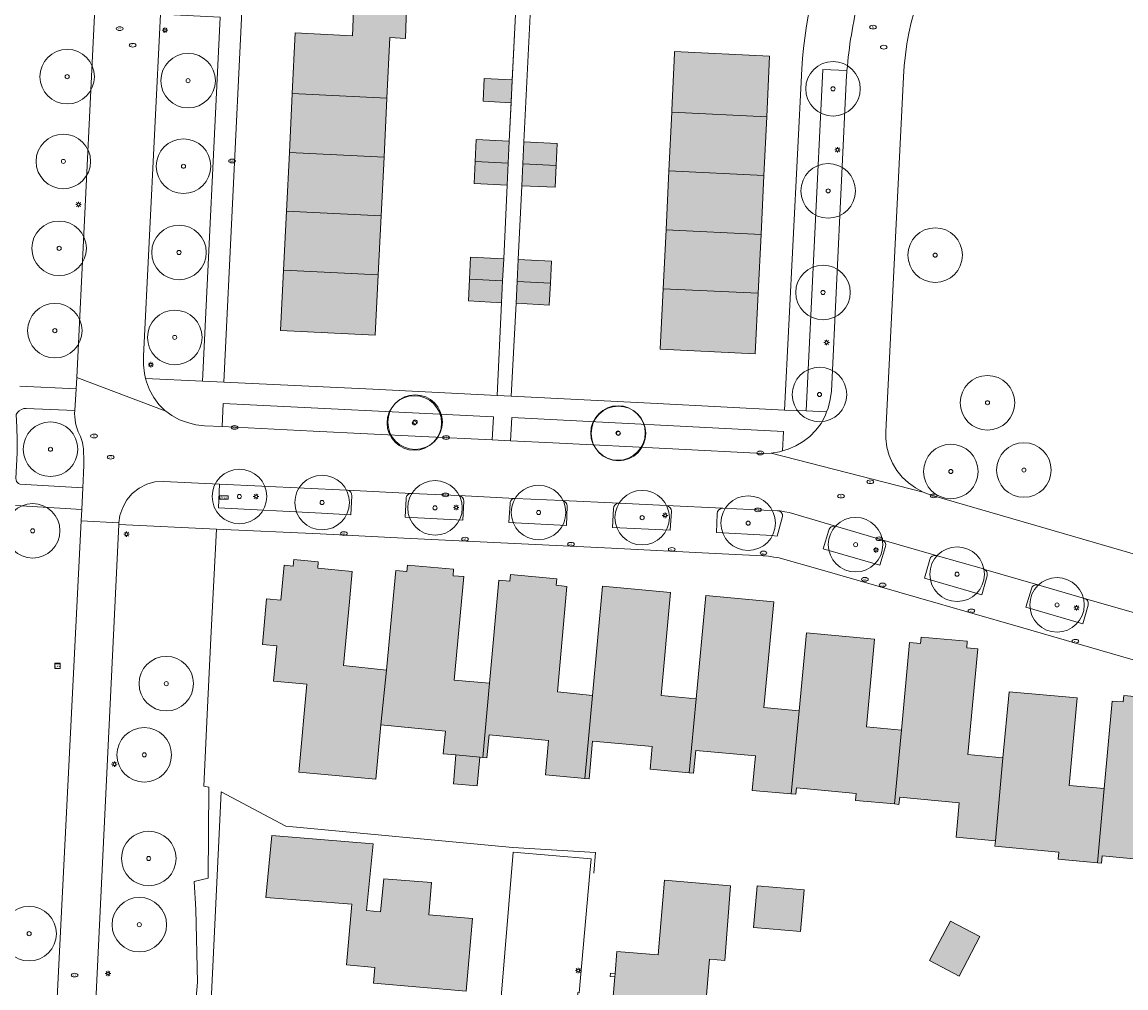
# Model space of a CAD drawing. Header units: metres. Extents: x 187482 to 189800, y 333582 to 335019.
# Tile 20 of 256: x 187670 to 187771, y 333778 to 333867. Entities that reach past the tile are written whole.
import ezdxf
from ezdxf.enums import TextEntityAlignment as Align

# ---------------------------------------------------------------- set-up
doc = ezdxf.new("R2010")
doc.units = ezdxf.units.M
doc.layers.get('0').update_dxf_attribs({"color": 252, "lineweight": 18})
for name, color, linetype, lineweight in [('B-WE-GR-BOOM-S', 252, 'Continuous', 18), ('B-WE-IE-MEUBILAIR-S', 252, 'Continuous', 18), ('B-WE-IE-TERREINAFSCHEIDING_KUNSTMATIG_HEKWERK-G', 252, 'IE-TERREINAFSCHEIDING_KUNSTMATIG-SO', 18), ('B-WE-IE-TERREINAFSCHEIDING_KUNSTMATIG_MUUR-G', 252, 'IE-TERREINAFSCHEIDING_KUNSTMATIG-SO', 18), ('B-WE-OG-BEBOUWING-GV', 252, 'Continuous', 18), ('B-WE-OG-TERREIN_BEGROEID-GV', 252, 'Continuous', 18), ('B-WE-OG-TERREIN_ERF-GV', 252, 'Continuous', 18), ('B-WE-OG-WEG-GV', 252, 'Continuous', 18), ('B-WE-VH-GESLOTENVERHARDING_ASFALT-GV', 252, 'Continuous', 18), ('B-WE-VH-OPENVERHARDING-GV', 252, 'Continuous', 18), ('B-WE-VH-OPENVERHARDING_TEGEL-GV', 252, 'Continuous', 18)]:
    doc.layers.add(name, color=color, linetype=linetype, lineweight=lineweight)
doc.layers.add('B-WE-OG-BEBOUWING-V', color=7, linetype='Continuous', lineweight=18, true_color=0xf0f0f0)
doc.styles.add('NLCS-ISO', font='NLCS-ISO.ttf')
doc.linetypes.add('IE-TERREINAFSCHEIDING_KUNSTMATIG-SO', pattern='A,4,[82,NLCS.SHX,S=0.75,R=90,X=0,Y=0],4,-2', length=10)

# ---------------------------------------------------------------- blocks, each defined once
blk = doc.blocks.new('SIE-MEUBILAIR_BORD_STRAATNAAM-SO')
blk.add_lwpolyline([(-1.62, -0.62), (1.62, -0.62), (1.62, 0.62), (-1.62, 0.62)], close=True)
at = {"style": 'NLCS-ISO'}
blk.add_text('straat', height=0.75, dxfattribs=at).set_placement((0, 0.08), align=Align.MIDDLE_CENTER)
blk = doc.blocks.new('SIE-MEUBILAIR_KAST_GAS-SO')
for points in [[(-1, 1), (1, 1), (1, 0.84), (-1, 0.84)], [(-1, 0.76), (1, 0.76), (1, -1), (-1, -1)]]:
    blk.add_lwpolyline(points, close=True)
at = {"style": 'NLCS-ISO'}
blk.add_text('gas', height=0.75, dxfattribs=at).set_placement((0, 0), align=Align.MIDDLE_CENTER)
blk = doc.blocks.new('SIE-MEUBILAIR_PAAL_LICHTMAST-SO')
for points in [[(-0.62, 0), (-1, 0)], [(-0.71, 0.71), (-0.44, 0.44)], [(0, 1), (0, 0.62)], [(0.44, 0.44), (0.71, 0.71)], [(1, 0), (0.62, 0)], [(-0.71, -0.71), (-0.44, -0.44)], [(0, -0.62), (0, -1)], [(0.44, -0.44), (0.71, -0.71)]]:
    blk.add_lwpolyline(points)
blk.add_circle((0, 0), 0.5)
blk = doc.blocks.new('SIE-MEUBILAIR_PUT_BRANDKRAAN-SO')
blk.add_ellipse((0, 0), major_axis=(1.25, 0), ratio=0.54)
at = {"style": 'NLCS-ISO'}
blk.add_text('bk', height=0.75, dxfattribs=at).set_placement((0.03, 0), align=Align.MIDDLE_CENTER)
blk = doc.blocks.new('SIE-MEUBILAIR_PUT_KOLK-SO')
blk.add_ellipse((0, 0), major_axis=(1.25, 0), ratio=0.54)
at = {"style": 'NLCS-ISO'}
blk.add_text('klk', height=0.75, dxfattribs=at).set_placement((0.03, 0), align=Align.MIDDLE_CENTER)
blk = doc.blocks.new('SIE-MEUBILAIR_PUT_WATERLEIDINGPUT-SO')
blk.add_ellipse((0, 0), major_axis=(1.25, 0), ratio=0.54)
at = {"style": 'NLCS-ISO'}
blk.add_text('wl', height=0.75, dxfattribs=at).set_placement((-0.14, 0), align=Align.MIDDLE_CENTER)
blk = doc.blocks.new('SIE-MEUBILAIR_PUT_RIOOLPUT-SO')
blk.add_ellipse((0, 0), major_axis=(1.25, 0), ratio=0.54)
at = {"style": 'NLCS-ISO'}
blk.add_text('ri', height=0.75, dxfattribs=at).set_placement((-0.04, 0.07), align=Align.MIDDLE_CENTER)
blk = doc.blocks.new('SGR-BOOM_GBKN-SO')
at = {"color": 0, "linetype": 'ByBlock', "lineweight": 18}
for radius in [2, 0.15]:
    blk.add_circle((0, 0), radius, dxfattribs=at)

msp = doc.modelspace()

# ---------------------------------------------------------------- hatches: boundary and pattern name
at = {"layer": 'B-WE-OG-BEBOUWING-V'}
h = msp.add_hatch(color=256, dxfattribs=at)
h.dxf.hatch_style = 1
h.paths.add_polyline_path([(187694.364, 333860.409), (187703.046, 333859.983), (187703.319, 333865.548), (187704.745, 333865.458), (187704.915, 333870.213), (187700.085, 333870.431), (187699.876, 333865.717), (187694.637, 333865.974)], flags=17)
h = msp.add_hatch(color=256, dxfattribs=at)
h.dxf.hatch_style = 1
h.paths.add_polyline_path([(187729.152, 333858.711), (187737.862, 333858.291), (187738.13, 333863.837), (187729.42, 333864.258), (187729.413, 333864.11), (187729.161, 333858.9)], flags=17)
h = msp.add_hatch(color=256, dxfattribs=at)
h.dxf.hatch_style = 1
h.paths.add_polyline_path([(187714.536, 333861.666), (187711.969, 333861.789), (187711.869, 333859.707), (187714.435, 333859.575)], flags=17)
h = msp.add_hatch(color=256, dxfattribs=at)
h.dxf.hatch_style = 1
h.paths.add_polyline_path([(187703.046, 333859.983), (187694.364, 333860.409), (187694.1, 333855.016), (187702.782, 333854.59)], flags=17)
h = msp.add_hatch(color=256, dxfattribs=at)
h.dxf.hatch_style = 1
h.paths.add_polyline_path([(187737.602, 333852.897), (187737.862, 333858.291), (187729.152, 333858.711), (187728.892, 333853.317)], flags=17)
h = msp.add_hatch(color=256, dxfattribs=at)
h.dxf.hatch_style = 1
h.paths.add_polyline_path([(187711.131, 333854.186), (187714.17, 333854.035), (187714.265, 333856.045), (187711.23, 333856.202)], flags=17)
h = msp.add_hatch(color=256, dxfattribs=at)
h.dxf.hatch_style = 1
h.paths.add_polyline_path([(187715.511, 333853.982), (187718.55, 333853.831), (187718.646, 333855.842), (187715.61, 333855.999)], flags=17)
h = msp.add_hatch(color=256, dxfattribs=at)
h.dxf.hatch_style = 1
h.paths.add_polyline_path([(187702.782, 333854.59), (187694.1, 333855.016), (187693.835, 333849.621), (187702.517, 333849.196)], flags=17)
h = msp.add_hatch(color=256, dxfattribs=at)
h.dxf.hatch_style = 1
h.paths.add_polyline_path([(187714.17, 333854.035), (187711.131, 333854.186), (187711.032, 333852.169), (187714.074, 333852.024)], flags=17)
h = msp.add_hatch(color=256, dxfattribs=at)
h.dxf.hatch_style = 1
h.paths.add_polyline_path([(187718.55, 333853.831), (187715.511, 333853.982), (187715.413, 333851.966), (187718.454, 333851.821)], flags=17)
h = msp.add_hatch(color=256, dxfattribs=at)
h.dxf.hatch_style = 1
h.paths.add_polyline_path([(187728.631, 333847.923), (187737.341, 333847.503), (187737.602, 333852.897), (187728.892, 333853.317)], flags=17)
h = msp.add_hatch(color=256, dxfattribs=at)
h.dxf.hatch_style = 1
h.paths.add_polyline_path([(187702.517, 333849.196), (187693.835, 333849.621), (187693.57, 333844.228), (187702.253, 333843.803)], flags=17)
h = msp.add_hatch(color=256, dxfattribs=at)
h.dxf.hatch_style = 1
h.paths.add_polyline_path([(187728.631, 333847.923), (187728.371, 333842.53), (187737.081, 333842.11), (187737.341, 333847.503)], flags=17)
h = msp.add_hatch(color=256, dxfattribs=at)
h.dxf.hatch_style = 1
h.paths.add_polyline_path([(187710.614, 333843.417), (187713.655, 333843.261), (187713.758, 333845.277), (187710.711, 333845.425)], flags=17)
h = msp.add_hatch(color=256, dxfattribs=at)
h.dxf.hatch_style = 1
h.paths.add_polyline_path([(187715.085, 333845.213), (187714.987, 333843.204), (187718.028, 333843.049), (187718.132, 333845.065)], flags=17)
h = msp.add_hatch(color=256, dxfattribs=at)
h.dxf.hatch_style = 1
h.paths.add_polyline_path([(187702.253, 333843.803), (187693.57, 333844.228), (187693.298, 333838.683), (187701.981, 333838.257)], flags=17)
h = msp.add_hatch(color=256, dxfattribs=at)
h.dxf.hatch_style = 1
h.paths.add_polyline_path([(187713.551, 333841.245), (187713.655, 333843.261), (187710.614, 333843.417), (187710.516, 333841.408)], flags=17)
h = msp.add_hatch(color=256, dxfattribs=at)
h.dxf.hatch_style = 1
h.paths.add_polyline_path([(187718.028, 333843.049), (187714.987, 333843.204), (187714.889, 333841.196), (187717.925, 333841.033)], flags=17)
h = msp.add_hatch(color=256, dxfattribs=at)
h.dxf.hatch_style = 1
h.paths.add_polyline_path([(187728.371, 333842.53), (187728.103, 333836.983), (187736.813, 333836.563), (187737.081, 333842.11)], flags=17)
h = msp.add_hatch(color=256, dxfattribs=at)
h.dxf.hatch_style = 1
h.paths.add_polyline_path([(187694.454, 333817.112), (187693.628, 333817.184), (187693.333, 333813.987), (187692.004, 333814.105), (187691.63, 333809.916), (187692.954, 333809.798), (187692.658, 333806.556), (187695.708, 333806.289), (187694.996, 333798.513), (187694.969, 333798.22), (187702.022, 333797.571), (187702.481, 333802.548), (187702.992, 333807.551), (187699.068, 333807.979), (187699.603, 333813.817), (187699.86, 333816.618), (187696.704, 333816.916), (187696.752, 333817.503), (187694.51, 333817.7)], flags=17)
h = msp.add_hatch(color=256, dxfattribs=at)
h.dxf.hatch_style = 1
h.paths.add_polyline_path([(187711.824, 333799.575), (187712.448, 333806.367), (187709.222, 333806.665), (187710.089, 333816.139), (187709.109, 333816.226), (187709.156, 333816.816), (187704.92, 333817.197), (187704.862, 333816.612), (187703.861, 333816.697), (187703.553, 333813.455), (187702.992, 333807.551), (187702.481, 333802.548), (187708.406, 333801.989), (187708.216, 333799.901), (187709.376, 333799.796), (187711.573, 333799.598)], flags=17)
h = msp.add_hatch(color=256, dxfattribs=at)
h.dxf.hatch_style = 1
h.paths.add_polyline_path([(187719.553, 333815.247), (187718.566, 333815.346), (187718.615, 333815.941), (187714.365, 333816.328), (187714.313, 333815.733), (187713.315, 333815.809), (187712.448, 333806.367), (187711.824, 333799.575), (187712.208, 333799.54), (187712.408, 333801.628), (187717.866, 333801.116), (187717.589, 333797.966), (187721.183, 333797.629), (187721.889, 333805.254), (187718.671, 333805.574)], flags=17)
h = msp.add_hatch(color=256, dxfattribs=at)
h.dxf.hatch_style = 1
h.paths.add_polyline_path([(187729.048, 333814.69), (187722.817, 333815.28), (187721.889, 333805.254), (187721.183, 333797.629), (187721.575, 333797.592), (187721.899, 333801.069), (187727.364, 333800.564), (187727.172, 333798.489), (187730.758, 333798.16), (187731.389, 333804.931), (187728.179, 333805.236)], flags=17)
h = msp.add_hatch(color=256, dxfattribs=at)
h.dxf.hatch_style = 1
h.paths.add_polyline_path([(187738.506, 333813.822), (187732.272, 333814.402), (187731.389, 333804.931), (187730.758, 333798.16), (187731.164, 333798.123), (187731.36, 333800.21), (187736.826, 333799.701), (187736.535, 333796.54), (187740.098, 333796.227), (187740.824, 333803.844), (187737.613, 333804.136)], flags=17)
h = msp.add_hatch(color=256, dxfattribs=at)
h.dxf.hatch_style = 1
h.paths.add_polyline_path([(187747.737, 333810.402), (187741.505, 333810.984), (187740.824, 333803.844), (187740.098, 333796.227), (187740.522, 333796.19), (187740.586, 333796.796), (187746.062, 333796.274), (187746.001, 333795.629), (187749.588, 333795.301), (187750.212, 333802.081), (187746.999, 333802.366)], flags=17)
h = msp.add_hatch(color=256, dxfattribs=at)
h.dxf.hatch_style = 1
h.paths.add_polyline_path([(187757.206, 333809.526), (187756.201, 333809.62), (187756.247, 333810.211), (187752.023, 333810.605), (187751.97, 333810.021), (187750.951, 333810.105), (187750.212, 333802.081), (187749.588, 333795.301), (187749.988, 333795.264), (187750.053, 333795.916), (187755.516, 333795.405), (187755.224, 333792.249), (187758.822, 333791.911), (187759.515, 333799.534), (187756.31, 333799.828)], flags=17)
h = msp.add_hatch(color=256, dxfattribs=at)
h.dxf.hatch_style = 1
h.paths.add_polyline_path([(187766.327, 333805.023), (187760.09, 333805.591), (187759.515, 333799.534), (187758.822, 333791.911), (187758.78, 333791.443), (187764.63, 333790.897), (187764.581, 333790.258), (187768.178, 333789.913), (187768.804, 333796.706), (187765.595, 333797.006)], flags=17)
h = msp.add_hatch(color=256, dxfattribs=at)
h.dxf.hatch_style = 1
h.paths.add_polyline_path([(187775.801, 333804.145), (187774.779, 333804.257), (187774.836, 333804.847), (187770.605, 333805.247), (187770.549, 333804.649), (187769.544, 333804.73), (187768.804, 333796.706), (187768.178, 333789.913), (187768.552, 333789.877), (187768.623, 333790.542), (187774.098, 333790.033), (187773.883, 333787.707), (187777.477, 333787.388), (187778.108, 333794.158), (187774.893, 333794.469)], flags=17)
h = msp.add_hatch(color=256, dxfattribs=at)
h.dxf.hatch_style = 1
h.paths.add_polyline_path([(187709.376, 333799.796), (187709.136, 333797.159), (187711.333, 333796.961), (187711.573, 333799.598)], flags=17)
h = msp.add_hatch(color=256, dxfattribs=at)
h.dxf.hatch_style = 1
h.paths.add_polyline_path([(187702.76, 333788.451), (187702.451, 333785.417), (187701.161, 333785.548), (187701.795, 333791.637), (187692.496, 333792.406), (187691.952, 333786.743), (187699.818, 333786.106), (187699.332, 333780.546), (187701.932, 333780.319), (187701.807, 333778.882), (187710.308, 333778.141), (187710.883, 333784.806), (187706.897, 333785.15), (187707.138, 333788.092)], flags=17)
h = msp.add_hatch(color=256, dxfattribs=at)
h.dxf.hatch_style = 1
h.paths.add_polyline_path([(187734.01, 333780.965), (187734.247, 333783.784), (187734.55, 333787.801), (187728.498, 333788.312), (187727.924, 333781.476), (187724.137, 333781.794), (187723.967, 333779.763), (187723.941, 333779.462), (187723.579, 333775.144), (187732.052, 333774.424), (187732.617, 333781.082)], flags=17)
h = msp.add_hatch(color=256, dxfattribs=at)
h.dxf.hatch_style = 1
h.paths.add_polyline_path([(187736.651, 333783.981), (187740.959, 333783.615), (187741.283, 333787.425), (187736.975, 333787.791)], flags=17)
h = msp.add_hatch(color=256, dxfattribs=at)
h.dxf.hatch_style = 1
h.paths.add_polyline_path([(187752.799, 333780.953), (187755.502, 333779.533), (187757.405, 333783.155), (187754.702, 333784.575)], flags=17)

# ---------------------------------------------------------------- linework, layer by layer
at = {"layer": 'B-WE-IE-TERREINAFSCHEIDING_KUNSTMATIG_HEKWERK-G', "ltscale": 0.2, "flags": 128}
for points in [[(187714.265, 333856.045), (187714.825, 333867.665)], [(187715.61, 333855.999), (187716.175, 333867.602)], [(187713.758, 333845.277), (187714.074, 333852.024)], [(187715.085, 333845.213), (187715.413, 333851.966)], [(187713.551, 333841.245), (187713.138, 333832.754)], [(187714.431, 333832.685), (187714.889, 333841.196)], [(187722.017, 333788.955), (187722.153, 333790.845), (187714.58, 333791.299), (187693.764, 333793.261), (187687.85, 333796.419), (187686.768, 333774.035)]]:
    msp.add_lwpolyline(points, dxfattribs=at)
at = {"layer": 'B-WE-IE-TERREINAFSCHEIDING_KUNSTMATIG_MUUR-G', "ltscale": 0.2, "flags": 128}
for points in [[(187713.138, 333832.754), (187701.76, 333833.306)], [(187727.826, 333832.016), (187714.431, 333832.685)], [(187723.967, 333779.763), (187723.547, 333779.792), (187723.526, 333779.491), (187723.941, 333779.462)]]:
    msp.add_lwpolyline(points, dxfattribs=at)
at = {"layer": 'B-WE-OG-BEBOUWING-GV', "flags": 128}
for points in [[(187694.364, 333860.409), (187703.046, 333859.983), (187703.319, 333865.548), (187704.745, 333865.458), (187704.915, 333870.213), (187700.085, 333870.431), (187699.876, 333865.717), (187694.637, 333865.974)], [(187729.152, 333858.711), (187737.862, 333858.291), (187738.13, 333863.837), (187729.42, 333864.258), (187729.413, 333864.11), (187729.161, 333858.9)], [(187714.536, 333861.666), (187711.969, 333861.789), (187711.869, 333859.707), (187714.435, 333859.575)], [(187703.046, 333859.983), (187694.364, 333860.409), (187694.1, 333855.016), (187702.782, 333854.59)], [(187737.602, 333852.897), (187737.862, 333858.291), (187729.152, 333858.711), (187728.892, 333853.317)], [(187711.131, 333854.186), (187714.17, 333854.035), (187714.265, 333856.045), (187711.23, 333856.202)], [(187715.511, 333853.982), (187718.55, 333853.831), (187718.646, 333855.842), (187715.61, 333855.999)], [(187702.782, 333854.59), (187694.1, 333855.016), (187693.835, 333849.621), (187702.517, 333849.196)], [(187714.17, 333854.035), (187711.131, 333854.186), (187711.032, 333852.169), (187714.074, 333852.024)], [(187718.55, 333853.831), (187715.511, 333853.982), (187715.413, 333851.966), (187718.454, 333851.821)], [(187728.631, 333847.923), (187737.341, 333847.503), (187737.602, 333852.897), (187728.892, 333853.317)], [(187702.517, 333849.196), (187693.835, 333849.621), (187693.57, 333844.228), (187702.253, 333843.803)], [(187728.631, 333847.923), (187728.371, 333842.53), (187737.081, 333842.11), (187737.341, 333847.503)], [(187710.614, 333843.417), (187713.655, 333843.261), (187713.758, 333845.277), (187710.711, 333845.425)], [(187715.085, 333845.213), (187714.987, 333843.204), (187718.028, 333843.049), (187718.132, 333845.065)], [(187702.253, 333843.803), (187693.57, 333844.228), (187693.298, 333838.683), (187701.981, 333838.257)], [(187713.551, 333841.245), (187713.655, 333843.261), (187710.614, 333843.417), (187710.516, 333841.408)], [(187718.028, 333843.049), (187714.987, 333843.204), (187714.889, 333841.196), (187717.925, 333841.033)], [(187728.371, 333842.53), (187728.103, 333836.983), (187736.813, 333836.563), (187737.081, 333842.11)], [(187694.454, 333817.112), (187693.628, 333817.184), (187693.333, 333813.987), (187692.004, 333814.105), (187691.63, 333809.916), (187692.954, 333809.798), (187692.658, 333806.556), (187695.708, 333806.289), (187694.996, 333798.513), (187694.969, 333798.22), (187702.022, 333797.571), (187702.481, 333802.548), (187702.992, 333807.551), (187699.068, 333807.979), (187699.603, 333813.817), (187699.86, 333816.618), (187696.704, 333816.916), (187696.752, 333817.503), (187694.51, 333817.7)], [(187711.824, 333799.575), (187712.448, 333806.367), (187709.222, 333806.665), (187710.089, 333816.139), (187709.109, 333816.226), (187709.156, 333816.816), (187704.92, 333817.197), (187704.862, 333816.612), (187703.861, 333816.697), (187703.553, 333813.455), (187702.992, 333807.551), (187702.481, 333802.548), (187708.406, 333801.989), (187708.216, 333799.901), (187709.376, 333799.796), (187711.573, 333799.598)], [(187719.553, 333815.247), (187718.566, 333815.346), (187718.615, 333815.941), (187714.365, 333816.328), (187714.313, 333815.733), (187713.315, 333815.809), (187712.448, 333806.367), (187711.824, 333799.575), (187712.208, 333799.54), (187712.408, 333801.628), (187717.866, 333801.116), (187717.589, 333797.966), (187721.183, 333797.629), (187721.889, 333805.254), (187718.671, 333805.574)], [(187729.048, 333814.69), (187722.817, 333815.28), (187721.889, 333805.254), (187721.183, 333797.629), (187721.575, 333797.592), (187721.899, 333801.069), (187727.364, 333800.564), (187727.172, 333798.489), (187730.758, 333798.16), (187731.389, 333804.931), (187728.179, 333805.236)], [(187738.506, 333813.822), (187732.272, 333814.402), (187731.389, 333804.931), (187730.758, 333798.16), (187731.164, 333798.123), (187731.36, 333800.21), (187736.826, 333799.701), (187736.535, 333796.54), (187740.098, 333796.227), (187740.824, 333803.844), (187737.613, 333804.136)], [(187747.737, 333810.402), (187741.505, 333810.984), (187740.824, 333803.844), (187740.098, 333796.227), (187740.522, 333796.19), (187740.586, 333796.796), (187746.062, 333796.274), (187746.001, 333795.629), (187749.588, 333795.301), (187750.212, 333802.081), (187746.999, 333802.366)], [(187757.206, 333809.526), (187756.201, 333809.62), (187756.247, 333810.211), (187752.023, 333810.605), (187751.97, 333810.021), (187750.951, 333810.105), (187750.212, 333802.081), (187749.588, 333795.301), (187749.988, 333795.264), (187750.053, 333795.916), (187755.516, 333795.405), (187755.224, 333792.249), (187758.822, 333791.911), (187759.515, 333799.534), (187756.31, 333799.828)], [(187766.327, 333805.023), (187760.09, 333805.591), (187759.515, 333799.534), (187758.822, 333791.911), (187758.78, 333791.443), (187764.63, 333790.897), (187764.581, 333790.258), (187768.178, 333789.913), (187768.804, 333796.706), (187765.595, 333797.006)], [(187775.801, 333804.145), (187774.779, 333804.257), (187774.836, 333804.847), (187770.605, 333805.247), (187770.549, 333804.649), (187769.544, 333804.73), (187768.804, 333796.706), (187768.178, 333789.913), (187768.552, 333789.877), (187768.623, 333790.542), (187774.098, 333790.033), (187773.883, 333787.707), (187777.477, 333787.388), (187778.108, 333794.158), (187774.893, 333794.469)], [(187709.376, 333799.796), (187709.136, 333797.159), (187711.333, 333796.961), (187711.573, 333799.598)], [(187702.76, 333788.451), (187702.451, 333785.417), (187701.161, 333785.548), (187701.795, 333791.637), (187692.496, 333792.406), (187691.952, 333786.743), (187699.818, 333786.106), (187699.332, 333780.546), (187701.932, 333780.319), (187701.807, 333778.882), (187710.308, 333778.141), (187710.883, 333784.806), (187706.897, 333785.15), (187707.138, 333788.092)], [(187734.01, 333780.965), (187734.247, 333783.784), (187734.55, 333787.801), (187728.498, 333788.312), (187727.924, 333781.476), (187724.137, 333781.794), (187723.967, 333779.763), (187723.941, 333779.462), (187723.579, 333775.144), (187732.052, 333774.424), (187732.617, 333781.082)], [(187736.651, 333783.981), (187740.959, 333783.615), (187741.283, 333787.425), (187736.975, 333787.791)], [(187752.799, 333780.953), (187755.502, 333779.533), (187757.405, 333783.155), (187754.702, 333784.575)]]:
    msp.add_lwpolyline(points, close=True, dxfattribs=at)
at = {"layer": 'B-WE-OG-TERREIN_BEGROEID-GV', "flags": 128}
for points in [[(187669.405, 333833.599), (187674.547, 333833.346), (187674.614, 333834.399), (187676.026, 333863.217), (187677.484, 333893.195)], [(187750.411, 333861.951), (187748.818, 333830.042), (187748.794, 333829.37), (187748.794, 333828.789), (187748.875, 333828.016), (187749.074, 333827.252), (187749.385, 333826.541), (187749.8, 333825.86), (187750.294, 333825.252), (187750.872, 333824.723), (187751.501, 333824.265), (187752.2, 333823.87), (187752.937, 333823.615), (187762.531, 333820.823), (187772.111, 333818.048), (187777.848, 333816.404), (187781.058, 333815.462), (187781.143, 333815.437)], [(187674.42, 333831.366), (187669.979, 333831.557), (187669.757, 333831.541), (187669.536, 333831.471), (187669.335, 333831.349), (187669.171, 333831.185), (187669.055, 333830.995), (187669.11, 333829.823), (187669.136, 333828.65), (187669.133, 333827.476), (187669.1, 333826.303), (187669.038, 333825.132), (187669.048, 333825.002), (187669.093, 333824.873), (187669.171, 333824.757), (187669.274, 333824.668), (187669.391, 333824.61), (187675.168, 333824.292), (187675.23, 333825.619)], [(187699.433, 333824.053), (187699.346, 333824.057), (187687.706, 333824.621), (187687.6, 333822.459), (187697.057, 333821.965), (187699.744, 333821.818), (187699.823, 333823.539)], [(187709.632, 333823.567), (187705.306, 333823.771)], [(187704.8, 333823.276), (187704.724, 333821.578), (187710.012, 333821.313), (187710.099, 333823.046)], [(187714.336, 333822.837), (187714.233, 333821.105), (187719.516, 333820.831), (187719.583, 333822.59)], [(187719.124, 333823.12), (187714.803, 333823.313)], [(187728.653, 333822.652), (187728.643, 333822.653), (187728.636, 333822.653), (187724.324, 333822.86)], [(187672.808, 333777.52), (187675.027, 333821.246), (187675.076, 333822.294), (187668.98, 333822.662)], [(187723.806, 333822.384), (187723.723, 333820.645), (187729.026, 333820.386), (187729.122, 333822.133)], [(187733.324, 333821.91), (187733.253, 333820.172), (187737.82, 333819.946), (187738.305, 333819.904), (187738.822, 333819.839), (187739.323, 333821.646)], [(187738.864, 333822.175), (187733.849, 333822.402), (187733.822, 333822.403)], [(187748.406, 333819.524), (187744.163, 333820.756)], [(187743.548, 333820.398), (187743.045, 333818.677), (187748.245, 333817.181), (187748.756, 333818.889)], [(187752.802, 333817.715), (187752.313, 333816.01), (187757.59, 333814.485), (187758.058, 333816.208)], [(187757.74, 333816.837), (187757.728, 333816.84), (187753.41, 333818.08)], [(187762.122, 333815.017), (187761.63, 333813.326), (187766.858, 333811.824), (187767.326, 333813.53)], [(187767.008, 333814.132), (187766.998, 333814.135), (187762.722, 333815.375)]]:
    msp.add_lwpolyline(points, dxfattribs=at)
at = {"layer": 'B-WE-OG-TERREIN_BEGROEID-GV'}
for points in [[(187755.869, 333876.825, 0.1553121), (187750.411, 333861.951)], [(187674.862, 333829.151, -0.1209517), (187674.42, 333831.366)], [(187675.236, 333827.648, 0.1169752), (187674.862, 333829.151)], [(187675.23, 333825.619, 0.0167583), (187675.236, 333827.648)], [(187699.823, 333823.539, 0.4116498), (187699.433, 333824.053)], [(187705.306, 333823.771, 0.4245791), (187704.8, 333823.276)], [(187710.099, 333823.046, 0.3958212), (187709.632, 333823.567)], [(187714.803, 333823.313, 0.423115), (187714.336, 333822.837)], [(187719.583, 333822.59, 0.3813341), (187719.124, 333823.12)], [(187724.324, 333822.86, 0.4063936), (187723.806, 333822.384)], [(187729.122, 333822.133, 0.4058493), (187728.653, 333822.652)], [(187733.822, 333822.403, 0.4113735), (187733.324, 333821.91)], [(187739.323, 333821.646, 0.4189339), (187738.864, 333822.175)], [(187744.163, 333820.756, 0.4162452), (187743.548, 333820.398)], [(187748.756, 333818.889, 0.4006663), (187748.406, 333819.524)], [(187753.41, 333818.08, 0.4099156), (187752.802, 333817.715)], [(187758.058, 333816.208, 0.4157902), (187757.74, 333816.837)], [(187762.722, 333815.375, 0.430044), (187762.122, 333815.017)], [(187767.326, 333813.53, 0.4144119), (187767.008, 333814.132)]]:
    msp.add_lwpolyline(points, format="xyb", dxfattribs=at)
at = {"layer": 'B-WE-OG-TERREIN_BEGROEID-GV', "flags": 128}
for points in [[(187687.756, 333867.407), (187682.273, 333867.684), (187680.714, 333836.339), (187680.72, 333835.542), (187680.808, 333834.76), (187680.92, 333834.312), (187686.125, 333834.063)], [(187686.901, 333810.495), (187687.419, 333820.491), (187678.461, 333820.913), (187676.323, 333776.613), (187685.283, 333774.401), (187685.694, 333778.96), (187685.521, 333785.636), (187685.385, 333788.193), (187686.649, 333788.498), (187686.73, 333796.844), (187686.261, 333796.938), (187686.561, 333803.49)]]:
    msp.add_lwpolyline(points, close=True, dxfattribs=at)
at = {"layer": 'B-WE-OG-TERREIN_ERF-GV'}
msp.add_lwpolyline([(187741.085, 333862.687, -0.1056484), (187744.965, 333877.072)], format="xyb", dxfattribs=at)
at = {"layer": 'B-WE-OG-TERREIN_ERF-GV', "flags": 128}
for points in [[(187693.57, 333844.228), (187693.835, 333849.621), (187694.1, 333855.016), (187694.364, 333860.409), (187694.637, 333865.974), (187699.876, 333865.717), (187700.085, 333870.431), (187704.915, 333870.213), (187704.745, 333865.458), (187703.319, 333865.548), (187703.046, 333859.983), (187702.782, 333854.59), (187702.517, 333849.196), (187702.253, 333843.803), (187701.981, 333838.257), (187693.298, 333838.683)], [(187728.371, 333842.53), (187728.631, 333847.923), (187728.892, 333853.317), (187729.152, 333858.711), (187729.161, 333858.9), (187729.413, 333864.11), (187729.42, 333864.258), (187738.13, 333863.837), (187737.862, 333858.291), (187737.602, 333852.897), (187737.341, 333847.503), (187737.081, 333842.11), (187736.813, 333836.563), (187728.103, 333836.983)], [(187710.308, 333778.141), (187701.807, 333778.882), (187701.932, 333780.319), (187699.332, 333780.546), (187699.818, 333786.106), (187691.952, 333786.743), (187692.496, 333792.406), (187701.795, 333791.637), (187701.161, 333785.548), (187702.451, 333785.417), (187702.76, 333788.451), (187707.138, 333788.092), (187706.897, 333785.15), (187710.883, 333784.806)], [(187732.052, 333774.424), (187723.579, 333775.144), (187723.941, 333779.462), (187723.967, 333779.763), (187724.137, 333781.794), (187727.924, 333781.476), (187728.498, 333788.312), (187734.55, 333787.801), (187734.247, 333783.784), (187734.01, 333780.965), (187732.617, 333781.082)], [(187736.651, 333783.981), (187736.975, 333787.791), (187741.283, 333787.425), (187740.959, 333783.615)], [(187754.702, 333784.575), (187757.405, 333783.155), (187755.502, 333779.533), (187752.799, 333780.953)]]:
    msp.add_lwpolyline(points, close=True, dxfattribs=at)
for points in [[(187689.74, 333867.944), (187688.092, 333833.976), (187701.76, 333833.306), (187713.138, 333832.754), (187713.551, 333841.245), (187710.516, 333841.408), (187710.614, 333843.417), (187710.711, 333845.425), (187713.758, 333845.277), (187714.074, 333852.024), (187711.032, 333852.169), (187711.131, 333854.186), (187711.23, 333856.202), (187714.265, 333856.045), (187714.435, 333859.575), (187711.869, 333859.707), (187711.969, 333861.789), (187714.536, 333861.666), (187714.825, 333867.665)], [(187714.825, 333867.665), (187714.536, 333861.666), (187714.435, 333859.575), (187714.265, 333856.045), (187714.17, 333854.035), (187714.074, 333852.024), (187713.758, 333845.277), (187713.655, 333843.261), (187713.551, 333841.245), (187713.138, 333832.754), (187714.431, 333832.685), (187714.889, 333841.196), (187714.987, 333843.204), (187715.085, 333845.213), (187715.413, 333851.966), (187715.511, 333853.982), (187715.61, 333855.999), (187716.175, 333867.602)], [(187716.175, 333867.602), (187715.61, 333855.999), (187718.646, 333855.842), (187718.55, 333853.831), (187718.454, 333851.821), (187715.413, 333851.966), (187715.085, 333845.213), (187718.132, 333845.065), (187718.028, 333843.049), (187717.925, 333841.033), (187714.889, 333841.196), (187714.431, 333832.685), (187727.826, 333832.016), (187739.503, 333831.395)], [(187739.503, 333831.395), (187741.085, 333862.687)], [(187779.689, 333806.143), (187770.507, 333808.795), (187761.134, 333811.503), (187751.771, 333814.184), (187742.535, 333816.856), (187739.516, 333817.724), (187739.011, 333817.85), (187738.53, 333817.93), (187738.034, 333818.009), (187737.526, 333818.043), (187733.141, 333818.274), (187723.62, 333818.748), (187714.14, 333819.203), (187704.6, 333819.679), (187696.935, 333820.063), (187687.419, 333820.491), (187686.901, 333810.495), (187686.561, 333803.49), (187686.261, 333796.938), (187686.73, 333796.844), (187686.649, 333788.498), (187685.385, 333788.193), (187685.521, 333785.636), (187685.694, 333778.96), (187685.283, 333774.401)], [(187774.098, 333790.033), (187768.623, 333790.542), (187768.552, 333789.877), (187768.178, 333789.913), (187764.581, 333790.258), (187764.63, 333790.897), (187758.78, 333791.443), (187758.822, 333791.911), (187755.224, 333792.249), (187755.516, 333795.405), (187750.053, 333795.916), (187749.988, 333795.264), (187749.588, 333795.301), (187746.001, 333795.629), (187746.062, 333796.274), (187740.586, 333796.796), (187740.522, 333796.19), (187740.098, 333796.227), (187736.535, 333796.54), (187736.826, 333799.701), (187731.36, 333800.21), (187731.164, 333798.123), (187730.758, 333798.16), (187727.172, 333798.489), (187727.364, 333800.564), (187721.899, 333801.069), (187721.575, 333797.592), (187721.183, 333797.629), (187717.589, 333797.966), (187717.866, 333801.116), (187712.408, 333801.628), (187712.208, 333799.54), (187711.824, 333799.575), (187711.573, 333799.598), (187711.333, 333796.961), (187709.136, 333797.159), (187709.376, 333799.796), (187708.216, 333799.901), (187708.406, 333801.989), (187702.481, 333802.548), (187702.022, 333797.571), (187694.969, 333798.22), (187694.996, 333798.513), (187695.708, 333806.289), (187692.658, 333806.556), (187692.954, 333809.798), (187691.63, 333809.916), (187692.004, 333814.105), (187693.333, 333813.987), (187693.628, 333817.184), (187694.454, 333817.112), (187694.51, 333817.7), (187696.752, 333817.503), (187696.704, 333816.916), (187699.86, 333816.618), (187699.603, 333813.817), (187699.068, 333807.979), (187702.992, 333807.551), (187703.553, 333813.455), (187703.861, 333816.697), (187704.862, 333816.612), (187704.92, 333817.197), (187709.156, 333816.816), (187709.109, 333816.226), (187710.089, 333816.139), (187709.222, 333806.665), (187712.448, 333806.367), (187713.315, 333815.809), (187714.313, 333815.733), (187714.365, 333816.328), (187718.615, 333815.941), (187718.566, 333815.346), (187719.553, 333815.247), (187718.671, 333805.574), (187721.889, 333805.254), (187722.817, 333815.28), (187729.048, 333814.69), (187728.179, 333805.236), (187731.389, 333804.931), (187732.272, 333814.402), (187738.506, 333813.822), (187737.613, 333804.136), (187740.824, 333803.844), (187741.505, 333810.984), (187747.737, 333810.402), (187746.999, 333802.366), (187750.212, 333802.081), (187750.951, 333810.105), (187751.97, 333810.021), (187752.023, 333810.605), (187756.247, 333810.211), (187756.201, 333809.62), (187757.206, 333809.526), (187756.31, 333799.828), (187759.515, 333799.534), (187760.09, 333805.591), (187766.327, 333805.023), (187765.595, 333797.006), (187768.804, 333796.706), (187769.544, 333804.73), (187770.549, 333804.649), (187770.605, 333805.247), (187774.836, 333804.847)], [(187712.693, 333767.636), (187714.614, 333790.872), (187721.754, 333790.279), (187721.641, 333788.988), (187720.679, 333777.985)]]:
    msp.add_lwpolyline(points, dxfattribs=at)
at = {"layer": 'B-WE-OG-WEG-GV', "flags": 128}
for points in [[(187745.188, 333862.106), (187745.203, 333862.314), (187745.219, 333862.521), (187743.021, 333862.621), (187741.47, 333831.322), (187743.356, 333831.243), (187743.485, 333831.593), (187743.694, 333832.366), (187743.79, 333833.15)], [(187712.81, 333830.788), (187688.027, 333832.014), (187687.94, 333829.885), (187696.292, 333829.485), (187706.257, 333828.989), (187712.707, 333828.677)], [(187739.399, 333829.455), (187714.486, 333830.711), (187714.364, 333828.597), (187718.257, 333828.408), (187729.223, 333827.853), (187737.506, 333827.432), (187738.282, 333827.465), (187739.048, 333827.59), (187739.319, 333827.667)]]:
    msp.add_lwpolyline(points, close=True, dxfattribs=at)
at = {"layer": 'B-WE-VH-GESLOTENVERHARDING_ASFALT-GV', "flags": 128}
for points in [[(187677.484, 333893.195), (187676.026, 333863.217), (187674.614, 333834.399), (187682.789, 333831.302), (187682.698, 333831.371), (187682.135, 333831.928), (187681.662, 333832.56), (187681.291, 333833.251), (187681.002, 333833.984), (187680.92, 333834.312), (187680.808, 333834.76), (187680.72, 333835.542), (187680.714, 333836.339), (187682.273, 333867.684)], [(187745.219, 333862.521), (187745.203, 333862.314), (187745.188, 333862.106), (187743.79, 333833.15), (187743.694, 333832.366), (187743.485, 333831.593), (187743.356, 333831.243), (187743.219, 333830.869), (187742.842, 333830.183), (187742.38, 333829.554), (187741.825, 333828.988), (187741.211, 333828.52), (187740.535, 333828.116), (187739.814, 333827.807), (187739.319, 333827.667), (187739.048, 333827.59), (187738.282, 333827.465), (187752.2, 333823.87), (187751.501, 333824.265), (187750.872, 333824.723), (187750.294, 333825.252), (187749.8, 333825.86), (187749.385, 333826.541), (187749.074, 333827.252), (187748.875, 333828.016), (187748.794, 333828.789), (187748.794, 333829.37), (187748.818, 333830.042), (187750.411, 333861.951)], [(187772.111, 333818.048), (187762.531, 333820.823), (187752.937, 333823.615), (187752.2, 333823.87), (187738.282, 333827.465), (187737.506, 333827.432), (187729.223, 333827.853), (187718.257, 333828.408), (187714.364, 333828.597), (187712.707, 333828.677), (187706.257, 333828.989), (187696.292, 333829.485), (187687.94, 333829.885), (187686.31, 333829.963), (187685.521, 333830.054), (187684.762, 333830.252), (187684.025, 333830.516), (187683.33, 333830.894), (187682.789, 333831.302), (187674.614, 333834.399), (187674.547, 333833.346), (187674.42, 333831.366)], [(187669.536, 333831.471), (187669.757, 333831.541), (187669.979, 333831.557), (187674.42, 333831.366), (187674.547, 333833.346), (187669.405, 333833.599)], [(187675.23, 333825.619), (187675.168, 333824.292), (187675.076, 333822.294), (187675.027, 333821.246), (187678.468, 333821.067), (187678.568, 333821.745), (187678.821, 333822.483), (187679.196, 333823.187), (187679.699, 333823.758), (187680.338, 333824.251), (187681.02, 333824.609), (187681.78, 333824.816), (187682.561, 333824.871), (187687.706, 333824.621), (187699.346, 333824.057), (187699.433, 333824.053), (187705.306, 333823.771), (187709.632, 333823.567), (187714.803, 333823.313), (187719.124, 333823.12), (187724.324, 333822.86), (187728.636, 333822.653), (187728.643, 333822.653), (187728.653, 333822.652), (187733.822, 333822.403), (187733.849, 333822.402), (187738.864, 333822.175), (187739.107, 333822.176), (187739.526, 333822.088), (187739.93, 333822.012), (187744.163, 333820.756), (187748.406, 333819.524), (187753.41, 333818.08), (187757.728, 333816.84), (187757.74, 333816.837), (187762.722, 333815.375), (187766.998, 333814.135), (187767.008, 333814.132), (187772, 333812.696)], [(187668.98, 333822.662), (187675.076, 333822.294), (187675.168, 333824.292), (187669.391, 333824.61)]]:
    msp.add_lwpolyline(points, dxfattribs=at)
at = {"layer": 'B-WE-VH-GESLOTENVERHARDING_ASFALT-GV'}
for points in [[(187750.411, 333861.951, -0.1553121), (187755.869, 333876.825)], [(187746.291, 333869.017, 0.0412077), (187745.219, 333862.521)], [(187674.42, 333831.366, 0.1209517), (187674.862, 333829.151)], [(187674.862, 333829.151, -0.1169752), (187675.236, 333827.648)], [(187675.236, 333827.648, -0.0167583), (187675.23, 333825.619)]]:
    msp.add_lwpolyline(points, format="xyb", dxfattribs=at)
at = {"layer": 'B-WE-VH-OPENVERHARDING-GV', "flags": 128}
for points in [[(187678.461, 333820.913), (187678.468, 333821.067), (187675.027, 333821.246), (187672.808, 333777.52), (187672.806, 333777.483), (187672.756, 333776.493)], [(187676.253, 333775.162), (187676.323, 333776.613), (187678.461, 333820.913)]]:
    msp.add_lwpolyline(points, dxfattribs=at)
at = {"layer": 'B-WE-VH-OPENVERHARDING_TEGEL-GV', "flags": 128}
for points in [[(187689.085, 333893.92), (187688.106, 333874.464), (187682.623, 333874.728), (187682.273, 333867.684), (187687.756, 333867.407), (187686.125, 333834.063), (187688.092, 333833.976), (187689.74, 333867.944), (187691.019, 333893.774)], [(187741.085, 333862.687), (187739.503, 333831.395), (187741.47, 333831.322), (187743.021, 333862.621), (187745.219, 333862.521)], [(187687.706, 333824.621), (187682.561, 333824.871), (187681.78, 333824.816), (187681.02, 333824.609), (187680.338, 333824.251), (187679.699, 333823.758), (187679.196, 333823.187), (187678.821, 333822.483), (187678.568, 333821.745), (187678.468, 333821.067), (187678.461, 333820.913), (187687.419, 333820.491), (187696.935, 333820.063), (187704.6, 333819.679), (187714.14, 333819.203), (187723.62, 333818.748), (187733.141, 333818.274), (187737.526, 333818.043), (187738.034, 333818.009), (187738.53, 333817.93), (187739.011, 333817.85), (187739.516, 333817.724), (187742.535, 333816.856), (187751.771, 333814.184), (187761.134, 333811.503), (187770.507, 333808.795), (187779.689, 333806.143)], [(187699.823, 333823.539), (187699.744, 333821.818), (187697.057, 333821.965), (187687.6, 333822.459), (187687.706, 333824.621)], [(187705.306, 333823.771), (187699.433, 333824.053)], [(187710.099, 333823.046), (187710.012, 333821.313), (187704.724, 333821.578), (187704.8, 333823.276)], [(187714.803, 333823.313), (187709.632, 333823.567)], [(187719.583, 333822.59), (187719.516, 333820.831), (187714.233, 333821.105), (187714.336, 333822.837)], [(187724.324, 333822.86), (187719.124, 333823.12)], [(187729.122, 333822.133), (187729.026, 333820.386), (187723.723, 333820.645), (187723.806, 333822.384)], [(187733.822, 333822.403), (187728.653, 333822.652)], [(187739.323, 333821.646), (187738.822, 333819.839), (187738.305, 333819.904), (187737.82, 333819.946), (187733.253, 333820.172), (187733.324, 333821.91)], [(187744.163, 333820.756), (187739.93, 333822.012), (187739.526, 333822.088), (187739.107, 333822.176), (187738.864, 333822.175)], [(187748.756, 333818.889), (187748.245, 333817.181), (187743.045, 333818.677), (187743.548, 333820.398)], [(187753.41, 333818.08), (187748.406, 333819.524)], [(187758.058, 333816.208), (187757.59, 333814.485), (187752.313, 333816.01), (187752.802, 333817.715)], [(187762.722, 333815.375), (187757.74, 333816.837)], [(187767.326, 333813.53), (187766.858, 333811.824), (187761.63, 333813.326), (187762.122, 333815.017)], [(187772, 333812.696), (187767.008, 333814.132)]]:
    msp.add_lwpolyline(points, dxfattribs=at)
at = {"layer": 'B-WE-VH-OPENVERHARDING_TEGEL-GV'}
for points in [[(187744.965, 333877.072, 0.1056484), (187741.085, 333862.687)], [(187745.219, 333862.521, -0.0412077), (187746.291, 333869.017)], [(187699.433, 333824.053, -0.4116498), (187699.823, 333823.539)], [(187704.8, 333823.276, -0.4245791), (187705.306, 333823.771)], [(187709.632, 333823.567, -0.3958212), (187710.099, 333823.046)], [(187714.336, 333822.837, -0.423115), (187714.803, 333823.313)], [(187719.124, 333823.12, -0.3813341), (187719.583, 333822.59)], [(187723.806, 333822.384, -0.4063936), (187724.324, 333822.86)], [(187728.653, 333822.652, -0.4058493), (187729.122, 333822.133)], [(187733.324, 333821.91, -0.4113735), (187733.822, 333822.403)], [(187738.864, 333822.175, -0.4189339), (187739.323, 333821.646)], [(187743.548, 333820.398, -0.4162452), (187744.163, 333820.756)], [(187748.406, 333819.524, -0.4006663), (187748.756, 333818.889)], [(187752.802, 333817.715, -0.4099156), (187753.41, 333818.08)], [(187757.74, 333816.837, -0.4157902), (187758.058, 333816.208)], [(187762.122, 333815.017, -0.430044), (187762.722, 333815.375)], [(187767.008, 333814.132, -0.4144119), (187767.326, 333813.53)]]:
    msp.add_lwpolyline(points, format="xyb", dxfattribs=at)
at = {"layer": 'B-WE-VH-OPENVERHARDING_TEGEL-GV', "flags": 128}
for points in [[(187727.826, 333832.016), (187714.431, 333832.685), (187713.138, 333832.754), (187701.76, 333833.306), (187688.092, 333833.976), (187686.125, 333834.063), (187680.92, 333834.312), (187681.002, 333833.984), (187681.291, 333833.251), (187681.662, 333832.56), (187682.135, 333831.928), (187682.698, 333831.371), (187682.789, 333831.302), (187683.33, 333830.894), (187684.025, 333830.516), (187684.762, 333830.252), (187685.521, 333830.054), (187686.31, 333829.963), (187687.94, 333829.885), (187688.027, 333832.014), (187712.81, 333830.788), (187712.707, 333828.677), (187714.364, 333828.597), (187714.486, 333830.711), (187739.399, 333829.455), (187739.319, 333827.667), (187739.814, 333827.807), (187740.535, 333828.116), (187741.211, 333828.52), (187741.825, 333828.988), (187742.38, 333829.554), (187742.842, 333830.183), (187743.219, 333830.869), (187743.356, 333831.243), (187741.47, 333831.322), (187739.503, 333831.395)], [(187720.55, 333778.028), (187720.679, 333777.985), (187721.641, 333788.988), (187721.754, 333790.279), (187714.614, 333790.872), (187712.693, 333767.636), (187719.529, 333765.8)]]:
    msp.add_lwpolyline(points, close=True, dxfattribs=at)

# ---------------------------------------------------------------- block references
at = {"layer": 'B-WE-GR-BOOM-S', "xscale": 1.25, "yscale": 1.25, "zscale": 1.25}
for p in [(187673.732, 333861.96), (187684.816, 333861.593), (187743.943, 333860.851), (187673.384, 333854.195), (187684.394, 333853.754), (187743.495, 333851.494), (187672.994, 333846.232), (187683.984, 333845.851), (187753.307, 333845.607), (187743.024, 333842.185), (187672.604, 333838.683), (187683.596, 333838.063), (187742.703, 333832.831), (187758.1, 333832.078), (187705.558, 333830.225), (187705.63, 333830.302), (187724.233, 333829.306), (187724.27, 333829.267), (187672.202, 333827.815), (187754.74, 333825.774), (187761.44, 333825.908), (187689.521, 333823.484), (187697.1, 333822.929), (187707.454, 333822.441), (187716.949, 333822.02), (187726.441, 333821.546), (187670.569, 333820.339), (187736.16, 333821.043), (187746.009, 333819.069), (187755.315, 333816.361), (187764.479, 333813.548), (187682.817, 333806.329), (187680.798, 333799.804), (187681.21, 333790.306), (187680.343, 333784.237), (187670.244, 333783.413)]:
    msp.add_blockref('SGR-BOOM_GBKN-SO', p, dxfattribs=at)
at = {"layer": 'B-WE-IE-MEUBILAIR-S', "xscale": 0.25, "yscale": 0.25, "zscale": 0.25}
for name, p in [('SIE-MEUBILAIR_PUT_RIOOLPUT-SO', (187678.544, 333866.361)), ('SIE-MEUBILAIR_PAAL_LICHTMAST-SO', (187682.7, 333866.22)), ('SIE-MEUBILAIR_PUT_RIOOLPUT-SO', (187747.607, 333866.506)), ('SIE-MEUBILAIR_PUT_RIOOLPUT-SO', (187679.742, 333864.839)), ('SIE-MEUBILAIR_PUT_RIOOLPUT-SO', (187748.595, 333864.666)), ('SIE-MEUBILAIR_PAAL_LICHTMAST-SO', (187744.36, 333855.26)), ('SIE-MEUBILAIR_PUT_BRANDKRAAN-SO', (187688.851, 333854.233)), ('SIE-MEUBILAIR_PAAL_LICHTMAST-SO', (187674.778, 333850.238)), ('SIE-MEUBILAIR_PAAL_LICHTMAST-SO', (187743.355, 333837.6)), ('SIE-MEUBILAIR_PAAL_LICHTMAST-SO', (187681.399, 333835.566)), ('SIE-MEUBILAIR_PUT_KOLK-SO', (187689.075, 333829.816)), ('SIE-MEUBILAIR_PUT_RIOOLPUT-SO', (187676.195, 333829.027)), ('SIE-MEUBILAIR_PUT_KOLK-SO', (187708.464, 333828.883)), ('SIE-MEUBILAIR_PUT_RIOOLPUT-SO', (187677.719, 333827.081)), ('SIE-MEUBILAIR_PUT_KOLK-SO', (187737.276, 333827.471)), ('SIE-MEUBILAIR_PUT_RIOOLPUT-SO', (187747.362, 333824.838)), ('SIE-MEUBILAIR_PAAL_LICHTMAST-SO', (187691.047, 333823.483)), ('SIE-MEUBILAIR_PUT_KOLK-SO', (187708.407, 333823.628)), ('SIE-MEUBILAIR_BORD_STRAATNAAM-SO', (187688.088, 333823.387)), ('SIE-MEUBILAIR_PAAL_LICHTMAST-SO', (187709.391, 333822.476)), ('SIE-MEUBILAIR_PUT_RIOOLPUT-SO', (187744.677, 333823.523)), ('SIE-MEUBILAIR_PUT_KOLK-SO', (187753.161, 333823.538)), ('SIE-MEUBILAIR_PAAL_LICHTMAST-SO', (187728.542, 333821.756)), ('SIE-MEUBILAIR_PUT_KOLK-SO', (187737.062, 333822.251)), ('SIE-MEUBILAIR_PAAL_LICHTMAST-SO', (187679.18, 333820.025)), ('SIE-MEUBILAIR_PUT_WATERLEIDINGPUT-SO', (187699.098, 333820.089)), ('SIE-MEUBILAIR_PUT_WATERLEIDINGPUT-SO', (187710.206, 333819.581)), ('SIE-MEUBILAIR_PUT_KOLK-SO', (187748.179, 333819.605)), ('SIE-MEUBILAIR_PUT_WATERLEIDINGPUT-SO', (187719.915, 333819.106)), ('SIE-MEUBILAIR_PUT_WATERLEIDINGPUT-SO', (187729.161, 333818.638)), ('SIE-MEUBILAIR_PAAL_LICHTMAST-SO', (187747.878, 333818.584)), ('SIE-MEUBILAIR_PUT_WATERLEIDINGPUT-SO', (187737.566, 333818.304)), ('SIE-MEUBILAIR_PUT_WATERLEIDINGPUT-SO', (187746.861, 333815.894)), ('SIE-MEUBILAIR_PUT_BRANDKRAAN-SO', (187748.48, 333815.372)), ('SIE-MEUBILAIR_PUT_WATERLEIDINGPUT-SO', (187756.628, 333812.997)), ('SIE-MEUBILAIR_PAAL_LICHTMAST-SO', (187766.269, 333813.27)), ('SIE-MEUBILAIR_PUT_WATERLEIDINGPUT-SO', (187766.168, 333810.217)), ('SIE-MEUBILAIR_KAST_GAS-SO', (187672.842, 333807.956)), ('SIE-MEUBILAIR_PAAL_LICHTMAST-SO', (187678.06, 333798.95)), ('SIE-MEUBILAIR_PAAL_LICHTMAST-SO', (187720.58, 333780.032)), ('SIE-MEUBILAIR_PUT_RIOOLPUT-SO', (187674.411, 333779.615)), ('SIE-MEUBILAIR_PAAL_LICHTMAST-SO', (187677.476, 333779.756))]:
    msp.add_blockref(name, p, dxfattribs=at)

doc.saveas('drawing.dxf')
